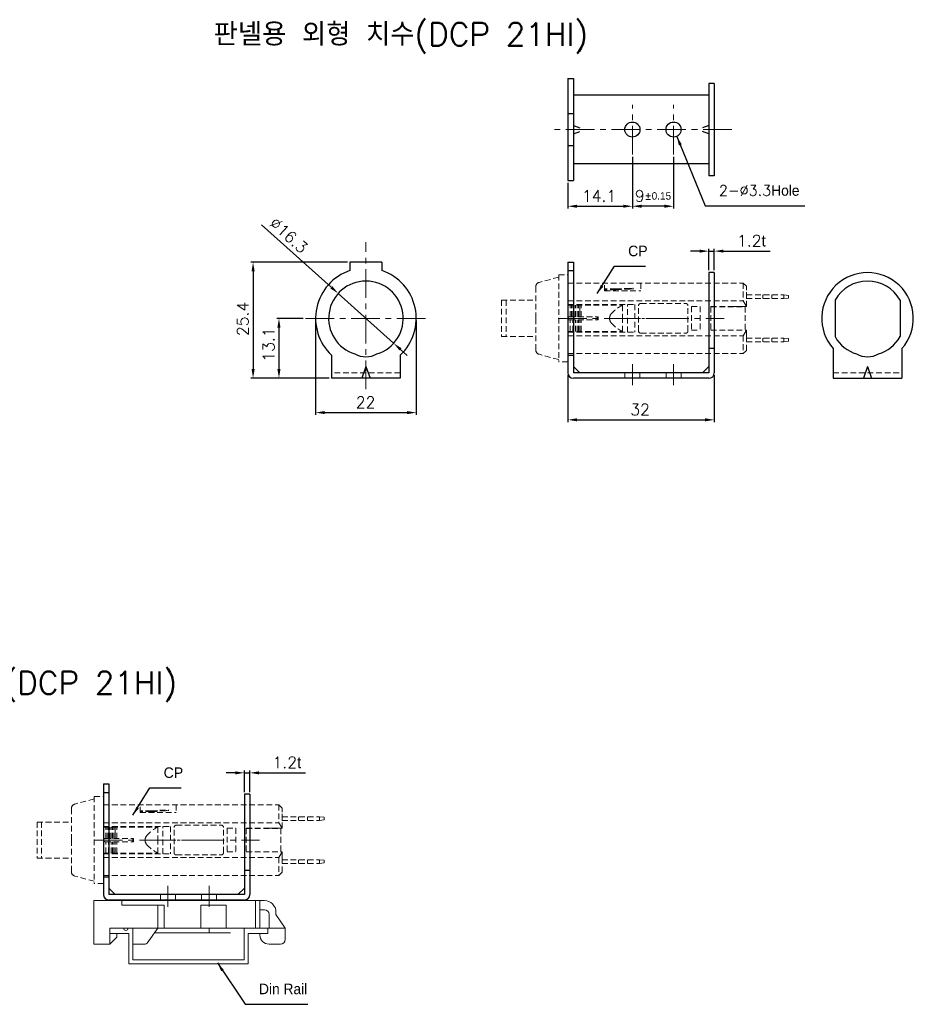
# Model space of a CAD drawing. Extents: x 10 to 390, y 27 to 242.
# Tile 2 of 2: x 194 to 390, y 27 to 242. Entities that reach past the tile are written whole.
import ezdxf

# ---------------------------------------------------------------- set-up
doc = ezdxf.new("R2010")
doc.units = 0
doc.header["$LTSCALE"] = 5
doc.header["$MEASUREMENT"] = 0
for name, pattern in [('CENTER', [2, 1.25, -0.25, 0.25, -0.25]), ('DIVIDE', [1.25, 0.5, -0.25, 0, -0.25, 0, -0.25]), ('HIDDEN', [0.375, 0.25, -0.125])]:
    doc.linetypes.add(name, pattern=pattern)
doc.layers.get('0').update_dxf_attribs({"linetype": 'CONTINUOUS', "lineweight": 0})
doc.layers.get('Defpoints').update_dxf_attribs({"linetype": 'CONTINUOUS', "lineweight": 0})
for name, color, linetype, lineweight in [('CENTER', 1, 'DIVIDE', 9), ('CENTER2', 1, 'CENTER', 9), ('DEVICE', 7, 'CONTINUOUS', 25), ('DIM', 3, 'CONTINUOUS', 0), ('HIDE', 5, 'HIDDEN', 15)]:
    doc.layers.add(name, color=color, linetype=linetype, lineweight=lineweight)
doc.styles.add('ROMANS', font='romans.shx', dxfattribs={"bigfont": 'ghs.shx'})
doc.styles.get("Standard").update_dxf_attribs({"font": 'romans.shx', "height": 2.5, "bigfont": 'ghs.shx'})
doc.dimstyles.get("Standard").update_dxf_attribs({"dimtxt": 2.5, "dimasz": 2, "dimexe": 0.5, "dimexo": 0.5, "dimgap": 1, "dimtad": 1, "dimdsep": 46, "dimtxsty": 'ROMANS', "dimcen": 0.09, "dimadec": 0, "dimazin": 2, "dimtfac": 1, "dimtmove": 0, "dimatfit": 3, "dimfxl": 1, "dimtolj": 1, "dimtzin": 0, "dimarcsym": 0})

# ---------------------------------------------------------------- blocks, each defined once
blk = doc.blocks.new('*D14')
at = {"layer": 'Defpoints', "color": 0}
for p in [(258.97, 176.44), (280.97, 176.44), (280.97, 155.84)]:
    blk.add_point(p, dxfattribs=at)
at = {"layer": 'DIM', "color": 0, "lineweight": -2}
for p, q in [((258.97, 175.94), (258.97, 155.34)), ((280.97, 175.94), (280.97, 155.34)), ((260.97, 155.84), (278.97, 155.84))]:
    blk.add_line(p, q, dxfattribs=at)
at = {"layer": 'DIM', "color": 0}
for points in [[(260.97, 156.18), (260.97, 155.51), (258.97, 155.84)], [(278.97, 156.18), (278.97, 155.51), (280.97, 155.84)]]:
    blk.add_solid(points, dxfattribs=at)
at = {"layer": 'DIM', "color": 0, "insert": (269.9, 158.09), "char_height": 2.5, "attachment_point": 5, "style": 'ROMANS'}
blk.add_mtext('\\A1;22', dxfattribs=at)
blk = doc.blocks.new('*D11')
at = {"layer": 'Defpoints', "color": 0}
for p in [(256.76, 176.44), (250.97, 163.34), (262.47, 163.34)]:
    blk.add_point(p, dxfattribs=at)
at = {"layer": 'DIM', "color": 0, "lineweight": -2}
for p, q in [((256.26, 176.44), (250.47, 176.44)), ((250.97, 174.44), (250.97, 165.34)), ((261.97, 163.34), (250.47, 163.34))]:
    blk.add_line(p, q, dxfattribs=at)
at = {"layer": 'DIM', "color": 0}
for points in [[(250.63, 174.44), (251.3, 174.44), (250.97, 176.44)], [(250.63, 165.34), (251.3, 165.34), (250.97, 163.34)]]:
    blk.add_solid(points, dxfattribs=at)
at = {"layer": 'DIM', "color": 0, "insert": (248.72, 170.73), "char_height": 2.5, "attachment_point": 5, "rotation": 90, "style": 'ROMANS'}
blk.add_mtext('\\A1;13.1', dxfattribs=at)
blk = doc.blocks.new('*D16')
at = {"layer": 'Defpoints', "color": 0}
for p in [(266.47, 188.74), (245.31, 163.34), (262.47, 163.34)]:
    blk.add_point(p, dxfattribs=at)
at = {"layer": 'DIM', "color": 0, "lineweight": -2}
for p, q in [((265.97, 188.74), (244.81, 188.74)), ((245.31, 186.74), (245.31, 165.34)), ((261.97, 163.34), (244.81, 163.34))]:
    blk.add_line(p, q, dxfattribs=at)
at = {"layer": 'DIM', "color": 0}
for points in [[(244.98, 186.74), (245.65, 186.74), (245.31, 188.74)], [(244.98, 165.34), (245.65, 165.34), (245.31, 163.34)]]:
    blk.add_solid(points, dxfattribs=at)
at = {"layer": 'DIM', "color": 0, "insert": (243.06, 176.31), "char_height": 2.5, "attachment_point": 5, "rotation": 90, "style": 'ROMANS'}
blk.add_mtext('\\A1;25.4', dxfattribs=at)
blk = doc.blocks.new('*D17')
at = {"layer": 'Defpoints', "color": 0}
for p in [(263.9, 181.89), (276.03, 171)]:
    blk.add_point(p, dxfattribs=at)
at = {"layer": 'DIM', "color": 0, "lineweight": -2}
for p, q in [((247.17, 196.91), (262.41, 183.22)), ((276.03, 171), (263.9, 181.89)), ((277.52, 169.66), (279.01, 168.32))]:
    blk.add_line(p, q, dxfattribs=at)
at = {"layer": 'DIM', "color": 0}
for points in [[(262.64, 183.47), (262.19, 182.97), (263.9, 181.89)], [(277.74, 169.91), (277.3, 169.41), (276.03, 171)]]:
    blk.add_solid(points, dxfattribs=at)
at = {"layer": 'DIM', "color": 0, "insert": (253.09, 194.61), "char_height": 2.5, "attachment_point": 5, "rotation": 318.0807, "style": 'ROMANS'}
blk.add_mtext('\\A1;∅16.3', dxfattribs=at)
blk = doc.blocks.new('*D18')
at = {"layer": 'Defpoints', "color": 0}
for p in [(314.1, 164.54), (346.1, 164.54), (346.1, 154.26)]:
    blk.add_point(p, dxfattribs=at)
at = {"layer": 'DIM', "color": 0, "lineweight": -2}
for p, q in [((314.1, 164.04), (314.1, 153.76)), ((346.1, 164.04), (346.1, 153.76)), ((316.1, 154.26), (344.1, 154.26))]:
    blk.add_line(p, q, dxfattribs=at)
at = {"layer": 'DIM', "color": 0}
for points in [[(316.1, 154.6), (316.1, 153.93), (314.1, 154.26)], [(344.1, 154.6), (344.1, 153.93), (346.1, 154.26)]]:
    blk.add_solid(points, dxfattribs=at)
at = {"layer": 'DIM', "color": 0, "insert": (329.87, 156.51), "char_height": 2.5, "attachment_point": 5, "style": 'ROMANS'}
blk.add_mtext('\\A1;32', dxfattribs=at)
blk = doc.blocks.new('*D19')
at = {"layer": 'Defpoints', "color": 0}
for p in [(244.6, 77.11), (243.4, 72.41), (244.6, 72.41)]:
    blk.add_point(p, dxfattribs=at)
at = {"layer": 'DIM', "color": 0, "lineweight": -2}
for p, q in [((243.4, 72.91), (243.4, 77.61)), ((244.6, 72.91), (244.6, 77.61)), ((241.4, 77.11), (239.4, 77.11)), ((243.4, 77.11), (244.6, 77.11)), ((246.6, 77.11), (256.8, 77.11))]:
    blk.add_line(p, q, dxfattribs=at)
at = {"layer": 'DIM', "color": 0}
for points in [[(241.4, 77.44), (241.4, 76.77), (243.4, 77.11)], [(246.6, 77.44), (246.6, 76.77), (244.6, 77.11)]]:
    blk.add_solid(points, dxfattribs=at)
at = {"layer": 'DIM', "color": 0, "insert": (252.7, 79.36), "char_height": 2.5, "attachment_point": 5, "style": 'ROMANS'}
blk.add_mtext('\\A1;1.2{\\f??|b0|i0|c0|p49;t}', dxfattribs=at)
blk = doc.blocks.new('*D12')
at = {"layer": 'Defpoints', "color": 0}
for p in [(328.2, 212.27), (337.2, 212.27), (328.2, 200.94)]:
    blk.add_point(p, dxfattribs=at)
at = {"layer": 'DIM', "color": 0, "lineweight": -2}
for p, q in [((328.2, 211.77), (328.2, 200.44)), ((337.2, 211.77), (337.2, 200.44)), ((335.2, 200.94), (330.2, 200.94))]:
    blk.add_line(p, q, dxfattribs=at)
at = {"layer": 'DIM', "color": 0}
for points in [[(330.2, 201.28), (330.2, 200.61), (328.2, 200.94)], [(335.2, 201.28), (335.2, 200.61), (337.2, 200.94)]]:
    blk.add_solid(points, dxfattribs=at)
at = {"layer": 'DIM', "color": 0, "insert": (332.7, 203.19), "char_height": 2.5, "attachment_point": 5, "style": 'ROMANS'}
blk.add_mtext('\\A1;9{\\H0.6522x;%%p\\f??|b0|i0|c0|p49;0.15}', dxfattribs=at)
blk = doc.blocks.new('*D20')
at = {"layer": 'Defpoints', "color": 0}
for p in [(328.2, 212.27), (314.1, 206.54), (328.2, 200.94)]:
    blk.add_point(p, dxfattribs=at)
at = {"layer": 'DIM', "color": 0, "lineweight": -2}
for p, q in [((328.2, 211.77), (328.2, 200.44)), ((314.1, 206.04), (314.1, 200.44)), ((316.1, 200.94), (326.2, 200.94))]:
    blk.add_line(p, q, dxfattribs=at)
at = {"layer": 'DIM', "color": 0}
for points in [[(316.1, 201.28), (316.1, 200.61), (314.1, 200.94)], [(326.2, 201.28), (326.2, 200.61), (328.2, 200.94)]]:
    blk.add_solid(points, dxfattribs=at)
at = {"layer": 'DIM', "color": 0, "insert": (320.93, 203.19), "char_height": 2.5, "attachment_point": 5, "style": 'ROMANS'}
blk.add_mtext('\\A1;14.1', dxfattribs=at)
blk = doc.blocks.new('*D21')
at = {"layer": 'Defpoints', "color": 0}
for p in [(346.1, 191.13), (344.9, 186.44), (346.1, 186.44)]:
    blk.add_point(p, dxfattribs=at)
at = {"layer": 'DIM', "color": 0, "lineweight": -2}
for p, q in [((344.9, 186.94), (344.9, 191.63)), ((346.1, 186.94), (346.1, 191.63)), ((342.9, 191.13), (340.9, 191.13)), ((344.9, 191.13), (346.1, 191.13)), ((348.1, 191.13), (358.29, 191.13))]:
    blk.add_line(p, q, dxfattribs=at)
at = {"layer": 'DIM', "color": 0}
for points in [[(342.9, 191.47), (342.9, 190.8), (344.9, 191.13)], [(348.1, 191.47), (348.1, 190.8), (346.1, 191.13)]]:
    blk.add_solid(points, dxfattribs=at)
at = {"layer": 'DIM', "color": 0, "insert": (354.2, 193.38), "char_height": 2.5, "attachment_point": 5, "style": 'ROMANS'}
blk.add_mtext('\\A1;1.2{\\f??|b0|i0|c0|p49;t}', dxfattribs=at)

msp = doc.modelspace()

# ---------------------------------------------------------------- linework, layer by layer
for p, q in [((210.50346, 49.18011), (247.80346, 49.18011)), ((210.50346, 39.68011), (210.50346, 49.18011)), ((216.65346, 48.18011), (216.65346, 49.18011)), ((216.65346, 48.18011), (225.87533, 48.18011)), ((224.50346, 43.18011), (224.50346, 48.18011)), ((225.87533, 43.18011), (225.87533, 48.18011)), ((233.90346, 48.18011), (239.40346, 48.18011)), ((233.90346, 43.18011), (233.90346, 48.18011)), ((239.40346, 43.18011), (239.40346, 48.18011)), ((245.80346, 43.18011), (245.80346, 49.18011)), ((246.80346, 43.18011), (246.80346, 49.18011)), ((246.80346, 47.18011), (247.80346, 47.18011)), ((248.80346, 43.18011), (248.80346, 46.18011)), ((250.30346, 46.18011), (250.30346, 46.68011)), ((250.30346, 46.18011), (252.30346, 43.18011)), ((214.00346, 43.18011), (252.30346, 43.18011)), ((214.00346, 39.68011), (214.00346, 43.18011)), ((219.00346, 39.68011), (219.00346, 43.18011)), ((224.50346, 43.18011), (222.15302, 39.88949)), ((235.70346, 42.18011), (235.70346, 43.18011)), ((243.39009, 36.21367), (243.39009, 43.18011)), ((248.50346, 41.98011), (248.50346, 43.18011)), ((252.30346, 43.18011), (252.30346, 40.68011)), ((214.00346, 41.98011), (215.50346, 41.98011)), ((214.00346, 39.68011), (215.50346, 41.18011)), ((215.50346, 41.18011), (215.50346, 41.98011)), ((215.50346, 41.98011), (218.17013, 41.98011)), ((218.17013, 41.98011), (218.17013, 35.38033)), ((223.78918, 42.18011), (240.40346, 42.18011)), ((248.50346, 41.98011), (244.22343, 41.98011)), ((244.22343, 35.38033), (244.22343, 41.98011)), ((246.80346, 41.98011), (246.80346, 41.68011)), ((246.80346, 41.75872), (246.80346, 41.98011)), ((210.50346, 39.68011), (214.00346, 39.68011)), ((219.00346, 39.68011), (219.00346, 36.21367)), ((219.00346, 39.68011), (221.74616, 39.68011)), ((248.80346, 39.68011), (251.30346, 39.68011)), ((218.17013, 35.38033), (244.22343, 35.38033)), ((219.00346, 36.21367), (243.39009, 36.21367))]:
    msp.add_line(p, q)
for centre, radius, start, end in [((247.80346, 46.68011), 2.5, 0, 90), ((247.80346, 46.18011), 1, 0, 90), ((217.50346, 43.18011), 0.50725, 180, 0), ((248.80346, 41.68011), 2, 180, 270), ((221.74616, 40.18011), 0.5, 270, 324.4623222), ((251.30346, 40.68011), 1, 270, 0)]:
    msp.add_arc(centre, radius, start, end)
at = {"layer": 'CENTER', "color": 1, "linetype": 'CENTER'}
for p, q in [((328.19892, 212.27453), (328.19892, 223.11426)), ((337.19892, 212.27453), (337.19892, 223.11426)), ((349.89965, 217.6944), (310.47951, 217.6944)), ((269.96643, 160.94802), (269.96643, 193.06968)), ((256.75792, 176.44161), (283.17495, 176.44161))]:
    msp.add_line(p, q, dxfattribs=at)
at = {"layer": 'CENTER2'}
for p, q in [((312.00864, 176.44161), (326.82144, 176.44161)), ((329.94739, 176.44161), (326.52144, 176.44161)), ((330.84739, 176.44161), (330.24739, 176.44161)), ((331.14739, 176.44161), (334.57335, 176.44161)), ((334.27335, 176.44161), (348.24012, 176.44161)), ((328.19892, 166.42177), (328.19892, 161.85797)), ((337.19892, 166.42177), (337.19892, 161.85797)), ((210.51319, 62.41451), (225.32598, 62.41451)), ((228.45194, 62.41451), (225.02598, 62.41451)), ((229.35194, 62.41451), (228.75194, 62.41451)), ((229.65194, 62.41451), (233.07789, 62.41451)), ((232.77789, 62.41451), (246.74466, 62.41451)), ((226.70346, 52.39467), (226.70346, 47.83087)), ((235.70346, 52.39467), (235.70346, 47.83087))]:
    msp.add_line(p, q, dxfattribs=at)
at = {"layer": 'Defpoints', "color": 0, "linetype": 'ByBlock'}
for p in [(269.96643, 165.94161), (277.46643, 163.34161), (250.30346, 46.68011)]:
    msp.add_point(p, dxfattribs=at)
at = {"layer": 'DEVICE'}
for p, q in [((314.09892, 228.8444), (314.09892, 206.5444)), ((314.09892, 228.8444), (315.29892, 228.8444)), ((315.29892, 228.8444), (315.29892, 206.5444)), ((344.89892, 227.7944), (344.89892, 207.5944)), ((346.09892, 227.7944), (344.89892, 227.7944)), ((346.09892, 227.7944), (346.09892, 207.5944)), ((344.89892, 225.1944), (315.29892, 225.1944)), ((314.09892, 221.1944), (315.29892, 221.1944)), ((315.29892, 218.59543), (316.69921, 218.10122)), ((344.89892, 218.59543), (343.49863, 218.10122)), ((315.29892, 216.79336), (316.69921, 217.28757)), ((344.89892, 216.79336), (343.49863, 217.28757)), ((314.09892, 214.1944), (315.29892, 214.1944)), ((344.89892, 210.1944), (315.29892, 210.1944)), ((346.09892, 207.5944), (344.89892, 207.5944)), ((314.09892, 206.5444), (315.29892, 206.5444)), ((266.46643, 188.74161), (266.46643, 186.86994)), ((273.46643, 188.74161), (266.46643, 188.74161)), ((273.46643, 188.74161), (273.46643, 186.86994)), ((314.09892, 188.74161), (314.09892, 164.54161)), ((314.09892, 188.74161), (315.29892, 188.74161)), ((315.29892, 188.74161), (315.29892, 164.54161)), ((314.09892, 186.86994), (315.29892, 186.86994)), ((344.89892, 186.44161), (344.89892, 164.54161)), ((346.09892, 186.44161), (344.89892, 186.44161)), ((346.09892, 186.44161), (346.09892, 164.54161)), ((372.48589, 180.44317), (372.48589, 172.44005)), ((386.68589, 180.44317), (386.68589, 172.44005)), ((262.46643, 168.39487), (262.46643, 163.34161)), ((277.46643, 168.39487), (277.46643, 163.34161)), ((314.09892, 168.39487), (315.29892, 168.39487)), ((346.09892, 169.82723), (344.89892, 169.82723)), ((372.08589, 169.82723), (372.08589, 163.34161)), ((387.08589, 169.82723), (387.08589, 163.34161)), ((269.96643, 165.94161), (269.06643, 163.34161)), ((269.96643, 165.94161), (270.86643, 163.34161)), ((315.29892, 165.94161), (316.69892, 164.54161)), ((344.89892, 165.94161), (343.49892, 164.54161)), ((379.58589, 165.94161), (378.68589, 163.34161)), ((379.58589, 165.94161), (380.48589, 163.34161)), ((344.89892, 164.54161), (315.29892, 164.54161)), ((277.46643, 163.34161), (262.46643, 163.34161)), ((344.89892, 163.34161), (315.29892, 163.34161)), ((372.08589, 163.34161), (387.08589, 163.34161)), ((212.60346, 74.71451), (212.60346, 50.51451)), ((212.60346, 74.71451), (213.80346, 74.71451)), ((213.80346, 74.71451), (213.80346, 50.51451)), ((212.60346, 72.84283), (213.80346, 72.84283)), ((243.40346, 72.41451), (243.40346, 50.51451)), ((244.60346, 72.41451), (243.40346, 72.41451)), ((244.60346, 72.41451), (244.60346, 50.51451)), ((212.60346, 54.36777), (213.80346, 54.36777)), ((244.60346, 55.80013), (243.40346, 55.80013)), ((213.80346, 51.91451), (215.20346, 50.51451)), ((243.40346, 51.91451), (242.00346, 50.51451)), ((243.40346, 50.51451), (213.80346, 50.51451)), ((243.40346, 49.31451), (213.80346, 49.31451))]:
    msp.add_line(p, q, dxfattribs=at)
for centre in [(328.19892, 217.6944), (337.19892, 217.6944)]:
    msp.add_circle(centre, 1.65, dxfattribs=at)
for centre, radius, start, end in [((269.96643, 176.44161), 11, 108.5530045, 227.0141139), ((269.96643, 176.44161), 11, 312.9858861, 71.4469955), ((379.58589, 176.44161), 10, 318.5903779, 221.4096221), ((269.96643, 176.44161), 8.15, 287.0561673, 252.9438327), ((379.58589, 176.44161), 8.15, 29.4056213, 150.5943787), ((379.58589, 176.44161), 8.15, 209.4056213, 252.9438327), ((379.58589, 176.44161), 8.15, 287.0561673, 330.5943787), ((269.96643, 173.04161), 5, 241.4390259, 298.5609741), ((379.58589, 173.04161), 5, 241.4390259, 298.5609741), ((315.29892, 164.54161), 1.2, 180, 270), ((344.89892, 164.54161), 1.2, 270, 0), ((213.80346, 50.51451), 1.2, 180, 270), ((243.40346, 50.51451), 1.2, 270, 0)]:
    msp.add_arc(centre, radius, start, end, dxfattribs=at)
at = {"layer": 'HIDE'}
for p, q in [((312.09732, 185.44881), (307.8351, 184.30675)), ((312.09732, 185.94921), (314.09892, 185.94921)), ((312.09732, 185.94921), (312.09732, 166.93401)), ((314.09892, 185.94921), (314.09892, 176.44161)), ((307.09332, 183.34005), (307.09332, 176.44161)), ((314.09892, 185.04849), (314.09892, 173.58933)), ((314.09892, 184.14777), (314.09892, 184.49805)), ((314.09892, 184.14777), (314.09892, 184.49805)), ((314.09892, 184.14777), (352.42956, 184.14777)), ((314.09892, 184.14777), (352.42956, 184.14777)), ((314.09892, 184.14777), (314.09892, 179.44401)), ((322.10532, 182.44641), (322.10532, 184.14777)), ((324.56298, 182.87013), (328.34914, 183.02662)), ((325.65524, 182.71495), (325.64698, 182.91494)), ((325.8554, 182.72322), (325.84714, 182.92321)), ((327.857, 182.80595), (327.84874, 183.00594)), ((328.05716, 182.81422), (328.0489, 183.01421)), ((328.3574, 182.82663), (328.34914, 183.02662)), ((330.01164, 184.14777), (330.01164, 182.44641)), ((352.42956, 184.14777), (352.42956, 180.23938)), ((353.13012, 183.44721), (352.42956, 184.14777)), ((353.13012, 183.44721), (352.42956, 184.14777)), ((353.13012, 179.04369), (353.13012, 183.44721)), ((353.13012, 180.69501), (353.13012, 183.44721)), ((324.56298, 182.87013), (322.10532, 182.87013)), ((324.56711, 182.66997), (322.10532, 182.66997)), ((322.10532, 182.44641), (330.01164, 182.44641)), ((324.56711, 182.66997), (328.3574, 182.82663)), ((353.13012, 181.54569), (361.30772, 181.54569)), ((353.13012, 181.54569), (361.30772, 181.54569)), ((356.70404, 181.54569), (356.70404, 180.74505)), ((358.70564, 181.54569), (358.70564, 180.74505)), ((362.30852, 181.44561), (361.30772, 181.54569)), ((361.30772, 181.54569), (361.30772, 180.74505)), ((361.30772, 180.74505), (362.30852, 180.84513)), ((362.30852, 181.44561), (362.30852, 180.84513)), ((299.59892, 180.39161), (299.59892, 172.49161)), ((299.59892, 180.39161), (307.09332, 180.39161)), ((300.59892, 180.39161), (300.59892, 172.49161)), ((314.09892, 180.23938), (352.42956, 180.23938)), ((314.09892, 179.44401), (328.74606, 179.44401)), ((314.09892, 179.29389), (326.00844, 179.29389)), ((314.59932, 176.79189), (314.59932, 179.29389)), ((314.89956, 176.79189), (314.89956, 179.29389)), ((315.1998, 176.79189), (315.1998, 179.29389)), ((315.50004, 176.79189), (315.50004, 179.29389)), ((315.80028, 176.79189), (315.80028, 179.29389)), ((316.10052, 176.79189), (316.10052, 179.29389)), ((316.40076, 176.79189), (316.40076, 179.29389)), ((316.701, 179.29389), (316.701, 176.79189)), ((316.701, 176.79189), (316.701, 179.29389)), ((317.00124, 176.79189), (317.00124, 179.29389)), ((326.00844, 179.29389), (326.00844, 176.44161)), ((327.10932, 173.43921), (327.10932, 179.44401)), ((328.74606, 179.44401), (328.74606, 173.43921)), ((329.5338, 173.68941), (329.5338, 179.19381)), ((330.0342, 179.69421), (339.84204, 179.69421)), ((340.34244, 173.68941), (340.34244, 179.19381)), ((341.12052, 179.04369), (341.12052, 173.83953)), ((341.12052, 179.04369), (343.02204, 179.04369)), ((343.02204, 179.04369), (343.02204, 173.83953)), ((345.32388, 179.04369), (345.32388, 173.83953)), ((345.32388, 179.04369), (353.13012, 179.04369)), ((345.32388, 178.99331), (345.32388, 173.88923)), ((345.32388, 178.99331), (352.85232, 178.99331)), ((349.26571, 179.04369), (353.13012, 179.04369)), ((349.82748, 179.04369), (353.13012, 179.04369)), ((352.42956, 180.23938), (353.13012, 179.04369)), ((352.85232, 178.99331), (352.85232, 173.88923)), ((353.13012, 180.74505), (361.30772, 180.74505)), ((353.13012, 180.74505), (361.30772, 180.74505)), ((353.13012, 179.04369), (353.13012, 180.69501)), ((314.4492, 176.79189), (320.7042, 176.79189)), ((320.50404, 176.09133), (320.50404, 176.79189)), ((320.7042, 176.09133), (320.7042, 176.79189)), ((307.09332, 169.54317), (307.09332, 176.44161)), ((314.09892, 166.93401), (314.09892, 176.44161)), ((314.4492, 176.09133), (320.7042, 176.09133)), ((314.59932, 173.58933), (314.59932, 176.09133)), ((315.1998, 173.58933), (315.1998, 176.09133)), ((315.80028, 173.58933), (315.80028, 176.09133)), ((316.10052, 173.58933), (316.10052, 176.09133)), ((316.40076, 173.58933), (316.40076, 176.09133)), ((316.701, 173.58933), (316.701, 176.09133)), ((317.00124, 173.58933), (317.00124, 176.09133)), ((326.00844, 173.58933), (326.00844, 176.44161)), ((299.59892, 172.49161), (307.09332, 172.49161)), ((314.09892, 173.58933), (326.00844, 173.58933)), ((314.09892, 173.58933), (326.00844, 173.58933)), ((314.09892, 167.83473), (314.09892, 173.58933)), ((314.09892, 173.43921), (328.74606, 173.43921)), ((314.09892, 168.73545), (314.09892, 173.43921)), ((314.09892, 172.64384), (352.42956, 172.64384)), ((330.0342, 173.18901), (339.84204, 173.18901)), ((341.12052, 173.83953), (343.02204, 173.83953)), ((345.32388, 173.88923), (352.85232, 173.88923)), ((345.32388, 173.83953), (353.13012, 173.83953)), ((352.42956, 172.64384), (353.13012, 173.83953)), ((352.42956, 172.64384), (352.42956, 168.73545)), ((353.13012, 169.43601), (353.13012, 173.83953)), ((353.13012, 172.13817), (353.13012, 173.83953)), ((353.13012, 169.43601), (353.13012, 172.18821)), ((353.13012, 172.13817), (361.30772, 172.13817)), ((353.13012, 171.33753), (361.30772, 171.33753)), ((356.70404, 171.33753), (356.70404, 172.13817)), ((358.70564, 171.33753), (358.70564, 172.13817)), ((361.30772, 172.13817), (362.30852, 172.03809)), ((361.30772, 171.33753), (361.30772, 172.13817)), ((361.30772, 171.33753), (362.30852, 171.43761)), ((362.30852, 172.03809), (362.30852, 171.43761)), ((312.09732, 167.43441), (307.8351, 168.57647)), ((314.09892, 168.73545), (352.42956, 168.73545)), ((314.09892, 168.73545), (352.42956, 168.73545)), ((352.42956, 168.73545), (353.13012, 169.43601)), ((352.42956, 168.73545), (353.13012, 169.43601)), ((314.09892, 166.93401), (312.09732, 166.93401)), ((277.46643, 164.54161), (262.46643, 164.54161)), ((326.54892, 164.54161), (326.54892, 163.34161)), ((329.84892, 164.54161), (329.84892, 163.34161)), ((335.54892, 164.54161), (335.54892, 163.34161)), ((338.84892, 164.54161), (338.84892, 163.34161)), ((372.08589, 164.54161), (387.08589, 164.54161)), ((210.60186, 71.42171), (206.33964, 70.27965)), ((210.60186, 71.92211), (212.60346, 71.92211)), ((210.60186, 71.92211), (210.60186, 52.90691)), ((212.60346, 71.92211), (212.60346, 62.41451)), ((212.60346, 71.02139), (212.60346, 59.56223)), ((205.59786, 69.31295), (205.59786, 62.41451)), ((212.60346, 70.12067), (212.60346, 70.47095)), ((212.60346, 70.12067), (212.60346, 70.47095)), ((212.60346, 70.12067), (250.9341, 70.12067)), ((212.60346, 70.12067), (250.9341, 70.12067)), ((212.60346, 70.12067), (212.60346, 65.41691)), ((220.60986, 68.41931), (220.60986, 70.12067)), ((223.06752, 68.84303), (226.85368, 68.99952)), ((224.15979, 68.68785), (224.15152, 68.88783)), ((224.35995, 68.69612), (224.35168, 68.89611)), ((226.36155, 68.77885), (226.35328, 68.97884)), ((226.56171, 68.78712), (226.55344, 68.98711)), ((226.86195, 68.79953), (226.85368, 68.99952)), ((228.51618, 70.12067), (228.51618, 68.41931)), ((251.63466, 69.42011), (250.9341, 70.12067)), ((251.63466, 69.42011), (250.9341, 70.12067)), ((250.9341, 70.12067), (250.9341, 66.21228)), ((251.63466, 66.66791), (251.63466, 69.42011)), ((251.63466, 65.01659), (251.63466, 69.42011)), ((223.06752, 68.84303), (220.60986, 68.84303)), ((223.07166, 68.64287), (220.60986, 68.64287)), ((220.60986, 68.41931), (228.51618, 68.41931)), ((223.07166, 68.64287), (226.86195, 68.79953)), ((251.63466, 67.51859), (259.81227, 67.51859)), ((251.63466, 67.51859), (259.81227, 67.51859)), ((251.63466, 66.71795), (259.81227, 66.71795)), ((251.63466, 66.71795), (259.81227, 66.71795)), ((255.20859, 67.51859), (255.20859, 66.71795)), ((257.21019, 67.51859), (257.21019, 66.71795)), ((259.81227, 67.51859), (259.81227, 66.71795)), ((260.81307, 67.41851), (259.81227, 67.51859)), ((259.81227, 66.71795), (260.81307, 66.81803)), ((260.81307, 67.41851), (260.81307, 66.81803)), ((198.10346, 66.36451), (205.59786, 66.36451)), ((198.10346, 66.36451), (198.10346, 58.46451)), ((199.10346, 66.36451), (199.10346, 58.46451)), ((212.60346, 66.21228), (250.9341, 66.21228)), ((212.60346, 65.41691), (227.2506, 65.41691)), ((212.60346, 65.26679), (224.51298, 65.26679)), ((213.10386, 62.76479), (213.10386, 65.26679)), ((213.4041, 62.76479), (213.4041, 65.26679)), ((213.70434, 62.76479), (213.70434, 65.26679)), ((214.00458, 62.76479), (214.00458, 65.26679)), ((214.30482, 62.76479), (214.30482, 65.26679)), ((214.60506, 62.76479), (214.60506, 65.26679)), ((214.9053, 62.76479), (214.9053, 65.26679)), ((215.20554, 62.76479), (215.20554, 65.26679)), ((215.20554, 65.26679), (215.20554, 62.76479)), ((215.50578, 62.76479), (215.50578, 65.26679)), ((224.51298, 65.26679), (224.51298, 62.41451)), ((225.61386, 59.41211), (225.61386, 65.41691)), ((227.2506, 65.41691), (227.2506, 59.41211)), ((228.03834, 59.66231), (228.03834, 65.16671)), ((228.53874, 65.66711), (238.34658, 65.66711)), ((238.84698, 59.66231), (238.84698, 65.16671)), ((239.62506, 65.01659), (239.62506, 59.81243)), ((239.62506, 65.01659), (241.52658, 65.01659)), ((241.52658, 65.01659), (241.52658, 59.81243)), ((243.82842, 65.01659), (243.82842, 59.81243)), ((243.82842, 65.01659), (251.63466, 65.01659)), ((243.82842, 64.96621), (243.82842, 59.86213)), ((243.82842, 64.96621), (251.35686, 64.96621)), ((247.77025, 65.01659), (251.63466, 65.01659)), ((248.33202, 65.01659), (251.63466, 65.01659)), ((250.9341, 66.21228), (251.63466, 65.01659)), ((251.35686, 64.96621), (251.35686, 59.86213)), ((251.63466, 65.01659), (251.63466, 66.66791)), ((205.59786, 55.51607), (205.59786, 62.41451)), ((212.60346, 52.90691), (212.60346, 62.41451)), ((212.95374, 62.76479), (219.20874, 62.76479)), ((219.00858, 62.06423), (219.00858, 62.76479)), ((219.20874, 62.06423), (219.20874, 62.76479)), ((224.51298, 59.56223), (224.51298, 62.41451)), ((212.95374, 62.06423), (219.20874, 62.06423)), ((213.10386, 59.56223), (213.10386, 62.06423)), ((213.70434, 59.56223), (213.70434, 62.06423)), ((214.30482, 59.56223), (214.30482, 62.06423)), ((214.60506, 59.56223), (214.60506, 62.06423)), ((214.9053, 59.56223), (214.9053, 62.06423)), ((215.20554, 59.56223), (215.20554, 62.06423)), ((215.50578, 59.56223), (215.50578, 62.06423)), ((198.10346, 58.46451), (205.59786, 58.46451)), ((212.60346, 59.56223), (224.51298, 59.56223)), ((212.60346, 59.56223), (224.51298, 59.56223)), ((212.60346, 53.80763), (212.60346, 59.56223)), ((212.60346, 59.41211), (227.2506, 59.41211)), ((212.60346, 54.70835), (212.60346, 59.41211)), ((212.60346, 58.61674), (250.9341, 58.61674)), ((228.53874, 59.16191), (238.34658, 59.16191)), ((239.62506, 59.81243), (241.52658, 59.81243)), ((243.82842, 59.86213), (251.35686, 59.86213)), ((243.82842, 59.81243), (251.63466, 59.81243)), ((250.9341, 58.61674), (251.63466, 59.81243)), ((250.9341, 58.61674), (250.9341, 54.70835)), ((251.63466, 58.11107), (251.63466, 59.81243)), ((251.63466, 55.40891), (251.63466, 59.81243)), ((251.63466, 55.40891), (251.63466, 58.16111)), ((251.63466, 58.11107), (259.81227, 58.11107)), ((255.20859, 57.31043), (255.20859, 58.11107)), ((257.21019, 57.31043), (257.21019, 58.11107)), ((259.81227, 57.31043), (259.81227, 58.11107)), ((259.81227, 58.11107), (260.81307, 58.01099)), ((251.63466, 57.31043), (259.81227, 57.31043)), ((259.81227, 57.31043), (260.81307, 57.41051)), ((260.81307, 58.01099), (260.81307, 57.41051)), ((210.60186, 53.40731), (206.33964, 54.54937)), ((212.60346, 54.70835), (250.9341, 54.70835)), ((212.60346, 54.70835), (250.9341, 54.70835)), ((250.9341, 54.70835), (251.63466, 55.40891)), ((250.9341, 54.70835), (251.63466, 55.40891)), ((212.60346, 52.90691), (210.60186, 52.90691)), ((225.05346, 50.51451), (225.05346, 49.31451)), ((228.35346, 50.51451), (228.35346, 49.31451)), ((234.05346, 50.51451), (234.05346, 49.31451)), ((237.35346, 50.51451), (237.35346, 49.31451))]:
    msp.add_line(p, q, dxfattribs=at)
for centre, radius, start, end in [((308.09412, 183.34005), 1.0008, 105, 180), ((329.5144, 172.20741), 7.90632, 116.3233793, 138.2339755), ((330.0342, 179.19381), 0.5004, 90, 180), ((339.84204, 179.19381), 0.5004, 0, 90), ((314.4492, 176.44161), 0.35028, 90, 270), ((324.7074, 176.44161), 1.5012, 136.5648644, 180), ((324.7074, 176.44161), 1.5012, 180, 223.4351356), ((329.5144, 180.67581), 7.90632, 221.7660245, 243.6766207), ((330.0342, 173.68941), 0.5004, 180, 270), ((339.84204, 173.68941), 0.5004, 270, 0), ((308.09412, 169.54317), 1.0008, 180, 255), ((206.59866, 69.31295), 1.0008, 105, 180), ((228.01894, 58.18031), 7.90632, 116.3233793, 138.2339755), ((228.53874, 65.16671), 0.5004, 90, 180), ((238.34658, 65.16671), 0.5004, 0, 90), ((212.95374, 62.41451), 0.35028, 90, 270), ((223.21194, 62.41451), 1.5012, 136.5648644, 180), ((223.21194, 62.41451), 1.5012, 180, 223.4351356), ((228.01894, 66.64871), 7.90632, 221.7660245, 243.6766207), ((228.53874, 59.66231), 0.5004, 180, 270), ((238.34658, 59.66231), 0.5004, 270, 0), ((206.59866, 55.51607), 1.0008, 180, 255)]:
    msp.add_arc(centre, radius, start, end, dxfattribs=at)

# ---------------------------------------------------------------- texts
at = {"layer": 'DIM', "char_height": 5, "width": 134.6691901, "attachment_point": 1}
for s, insert in [('판넬용 외형 치수(DCP 21HI)', (236.6926, 241.01592)), ('DinRail 취부 치수용(DCP 21HI)', (135.19714, 99.27784))]:
    msp.add_mtext(s, dxfattribs=dict(at, insert=insert))
at = {"layer": 'DIM', "char_height": 2.3, "attachment_point": 1}
for s, insert in [('2-%%c3.3{\\f굴림|b0|i0|c129|p49;Hole}', (347.09923, 205.53517)), ('{\\f??|b0|i0|c0|p49;CP}', (327.26353, 192.32493)), ('{\\f??|b0|i0|c0|p49;CP}', (225.76807, 78.29783)), ('{\\f굴림|b0|i0|c129|p49;Din Rail}', (246.61178, 31.03841))]:
    msp.add_mtext(s, dxfattribs=dict(at, insert=insert))

# ---------------------------------------------------------------- dimensions: what is measured, and where the dimension line sits
at = {"layer": 'DIM'}
for base, p1, p2, picture, middle in [((328.19892, 200.94481), (314.09892, 206.5444), (328.19892, 212.27453), '*D20', (320.93291, 200.94481)), ((280.96643, 155.84362), (258.96643, 176.44161), (280.96643, 176.44161), '*D14', (269.8978, 155.84362)), ((346.09892, 154.26403), (314.09892, 164.54161), (346.09892, 164.54161), '*D18', (329.86912, 154.26403))]:
    dim = msp.add_linear_dim(base=base, p1=p1, p2=p2, dimstyle='Standard', dxfattribs=at)
    dim.commit()
    dim.dimension.update_dxf_attribs({"geometry": picture, "text_midpoint": middle, "dimtype": 160})
for base, p1, p2, text, picture, middle in [((328.19892, 200.94481), (337.19892, 212.27453), (328.19892, 212.27453), '<>{\\H0.6522x;%%p\\f??|b0|i0|c0|p49;0.15}', '*D12', (332.69892, 200.94481)), ((346.09892, 191.13374), (344.89892, 186.44161), (346.09892, 186.44161), '<>{\\f??|b0|i0|c0|p49;t}', '*D21', (354.19733, 191.13374)), ((244.60346, 77.10664), (243.40346, 72.41451), (244.60346, 72.41451), '<>{\\f??|b0|i0|c0|p49;t}', '*D19', (252.70187, 77.10664))]:
    dim = msp.add_linear_dim(base=base, p1=p1, p2=p2, text=text, dimstyle='Standard', dxfattribs=at)
    dim.commit()
    dim.dimension.update_dxf_attribs({"geometry": picture, "text_midpoint": middle, "dimtype": 160})
dim = msp.add_diameter_dim_2p(p1=(276.03074, 170.99673), p2=(263.90213, 181.88649), dimstyle='Standard', dxfattribs=at)
dim.commit()
dim.dimension.update_dxf_attribs({"geometry": '*D17', "text_midpoint": (251.59138, 192.93978), "dimtype": 163})
for base, p1, picture, middle in [((245.31477, 163.34161), (266.46643, 188.74161), '*D16', (245.31477, 176.31053)), ((250.96697, 163.34161), (256.75792, 176.44161), '*D11', (250.96697, 170.72933))]:
    dim = msp.add_linear_dim(base=base, p1=p1, p2=(262.46643, 163.34161), angle=90, dimstyle='Standard', dxfattribs=at)
    dim.commit()
    dim.dimension.update_dxf_attribs({"geometry": picture, "text_midpoint": middle, "dimtype": 160})

# ---------------------------------------------------------------- leaders
at = {"layer": 'DIM', "annotation_type": 0, "has_hookline": 1, "hookline_direction": 0}
for points, text_width in [([(337.91474, 216.20775), (344.09923, 201.02086), (346.09923, 201.02086)], 18.76547), ([(320.52633, 181.85778), (324.26353, 187.87493), (326.26353, 187.87493)], 3.83333), ([(219.03087, 67.83068), (222.76807, 73.84783), (224.76807, 73.84783)], 3.83333), ([(237.50745, 35.59179), (243.61178, 26.5241), (245.61178, 26.5241)], 10.65473)]:
    msp.add_leader(points, dimstyle='Standard', dxfattribs=dict(at, text_width=text_width))

doc.saveas('drawing.dxf')
